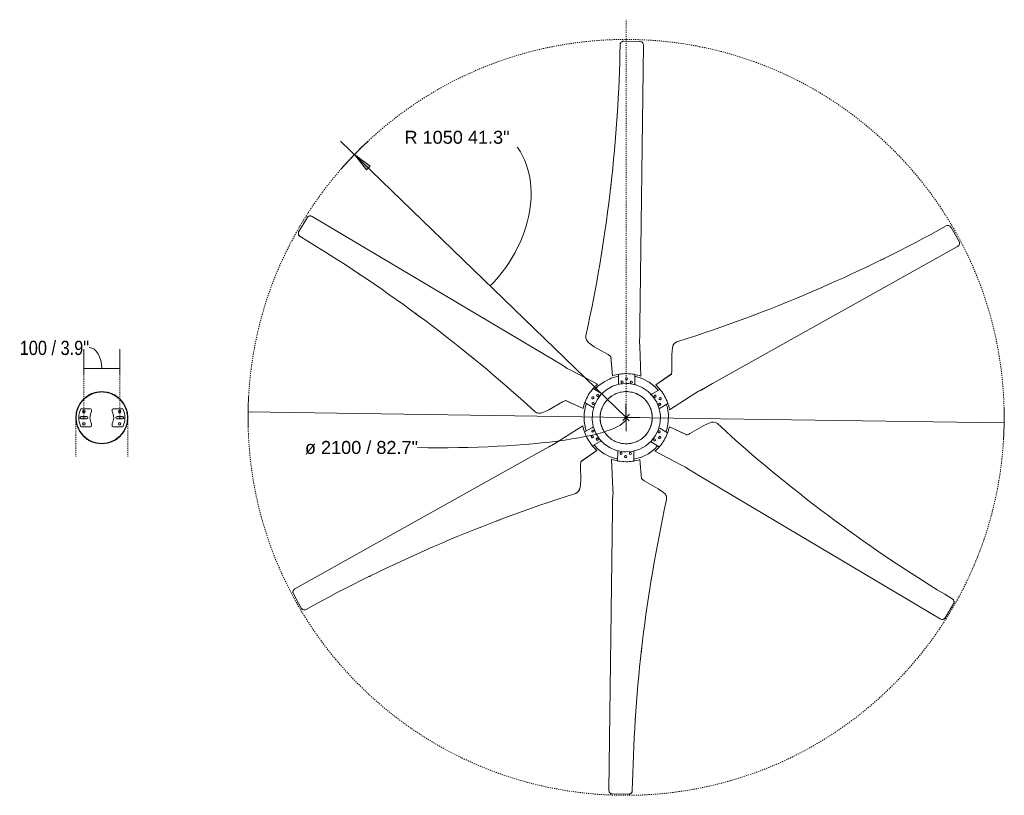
# Model space of a CAD drawing. Header units: millimetres. Extents: x 5548 to 13270, y -3235 to 7700.
# Tile 3 of 3: x 10535 to 13270, y 5545 to 7700. Entities that reach past the tile are written whole.
import ezdxf

# ---------------------------------------------------------------- set-up
doc = ezdxf.new("R2010")
doc.units = ezdxf.units.MM
doc.linetypes.add('Dash', pattern=[6, 3, -3])
doc.layers.add('A-ANNO-DIMS', color=7, linetype='Dash', lineweight=15, true_color=0xd2d2d2)
for name, color, linetype, lineweight in [('A-ANNO-DIMS-18', 7, 'Continuous', 9), ('A-DETL-GENF', 7, 'Continuous', 15), ('E-LITE-EQPM', 7, 'Continuous', 20)]:
    doc.layers.add(name, color=color, linetype=linetype, lineweight=lineweight)
doc.styles.add('Arial', font='arial.ttf', dxfattribs={"height": 36})
doc.styles.add('Arial Narrow', font='ARIALN.TTF', dxfattribs={"height": 39.6})
doc.dimstyles.new('Diameter_-_3mm_Arial', dxfattribs={"dimscale": 304.8, "dimtxt": 36.729338, "dimasz": 0, "dimexe": 0.141732, "dimexo": 0, "dimgap": 0.088583, "dimtad": 3, "dimjust": 3, "dimtih": 1, "dimtoh": 1, "dimdec": 0, "dimzin": 0, "dimdsep": 46, "dimtxsty": 'Arial', "dimblk1": 'NONE', "dimblk2": 'NONE', "dimsah": 1, "dimcen": 0.09, "dimadec": 0, "dimazin": 0, "dimtfac": 1, "dimtdec": 4, "dimtix": 1, "dimtmove": 0, "dimatfit": 2, "dimfxl": 1, "dimtvp": 1, "dimtolj": 1, "dimtzin": 0, "dimarcsym": 2})
doc.dimstyles.new('FARO_-_2_2mm_Arial_Narrow_mm_Inch_Left', dxfattribs={"dimscale": 304.8, "dimtxt": 40.527867, "dimasz": 0, "dimexe": 0.177165, "dimexo": 0.0625, "dimgap": 0.029528, "dimtad": 1, "dimdec": 0, "dimzin": 0, "dimdsep": 46, "dimtxsty": 'Arial Narrow', "dimblk1": 'NONE', "dimblk2": 'NONE', "dimsah": 1, "dimcen": 0.09, "dimadec": 0, "dimazin": 0, "dimtfac": 1, "dimtdec": 4, "dimtix": 1, "dimtmove": 1, "dimatfit": 3, "dimfxl": 0.059055, "dimfxlon": 1, "dimtvp": 1, "dimtolj": 1, "dimtzin": 0, "dimarcsym": 2})
doc.dimstyles.new('Radial_-_3mm_Arial', dxfattribs={"dimscale": 304.8, "dimtxt": 36.729338, "dimasz": 0.177165, "dimexe": 0.177165, "dimexo": 0, "dimgap": 0.103346, "dimtad": 3, "dimjust": 3, "dimtih": 1, "dimtoh": 1, "dimdec": 0, "dimzin": 0, "dimdsep": 46, "dimtxsty": 'Arial', "dimsah": 1, "dimcen": 0.09, "dimdle": 0.177165, "dimadec": 0, "dimazin": 0, "dimtfac": 1, "dimtdec": 4, "dimtix": 1, "dimtmove": 0, "dimatfit": 2, "dimfxl": 1, "dimtvp": 1, "dimtfill": 1, "dimtolj": 1, "dimtzin": 0, "dimarcsym": 2})

# ---------------------------------------------------------------- blocks, each defined once
blk = doc.blocks.new('33512 - 33512 CIES White ceiling fan with DC motor-511295-Planta_PDF Fixing Holes')
at = {"layer": 'E-LITE-EQPM'}
for p, q in [((-50.6, 50.5), (-38.5, 60.1)), ((-31, 63.9), (-24.5, 66.9)), ((-13.4, 69.7), (-9.2, 70.6)), ((0, 71.5), (15.4, 69.7)), ((23.1, 67.2), (30.2, 64.6)), ((39.9, 58.8), (43.6, 56.3)), ((-67, 24.1), (-63.7, 31.3)), ((-60.3, 38.2), (-50.8, 50.3)), ((48, 52.6), (48.5, 52.2)), ((53.5, 46.8), (55.2, 44.9)), ((58.4, 41), (59.8, 38.5)), ((63.5, 32), (66, 27.5)), ((66, 27.4), (67.5, 22.4)), ((-71.2, 2.5), (-71.2, 3.1)), ((-70.6, 8.8), (-69.7, 13.3)), ((69.5, 15.2), (70.3, 12.5)), ((70.7, 7.6), (70.9, 4.8)), ((-70.7, -7.6), (-70.9, -4.8)), ((-69.5, -15.2), (-70.3, -12.5)), ((-66, -27.4), (-67.5, -22.4)), ((67, -24.1), (63.7, -31.3)), ((70.6, -8.8), (69.7, -13.3)), ((71.2, -2.5), (71.2, -3.1)), ((-63.5, -32), (-66, -27.5)), ((-58.4, -41), (-59.8, -38.5)), ((-53.5, -46.8), (-55.2, -44.9)), ((-48, -52.6), (-48.3, -52.3)), ((50.6, -50.5), (38.5, -60.1)), ((60.3, -38.2), (50.8, -50.3)), ((-39.9, -58.7), (-43.6, -56.3)), ((-23.1, -67.2), (-30.2, -64.6)), ((0, -71.5), (-15.4, -69.7)), ((13.4, -69.7), (9.2, -70.6)), ((31, -63.9), (24.5, -66.9))]:
    blk.add_line(p, q, dxfattribs=at)
for radius, start, end in [(71.5, 121.4903, 148.5097), (72.5, 117.5089, 121.4903), (71.5, 107.4911, 117.5089), (72.5, 103.5097, 107.4911), (71.5, 90, 103.5097), (71.5, 76.4903, 90), (72.5, 72.5089, 76.4903), (71.5, 62.4911, 72.5089), (72.5, 58.5097, 62.4911), (71.5, 31.4903, 58.5097), (71.5, 152.4911, 162.5089), (72.5, 148.5097, 152.4911), (72.5, 27.5089, 31.4903), (71.5, 17.4911, 27.5089), (71.5, 166.4903, 193.5097), (72.5, 162.5089, 166.4903), (72.5, 13.5097, 17.4911), (71.5, 346.4903, 13.5097), (72.5, 193.5097, 197.4911), (71.5, 197.4911, 207.5089), (71.5, 332.4911, 342.5089), (72.5, 342.5089, 346.4903), (72.5, 207.5089, 211.4903), (71.5, 211.4903, 238.5097), (71.5, 301.4903, 328.5097), (72.5, 328.5097, 332.4911), (72.5, 238.5097, 242.4911), (71.5, 242.4911, 252.5089), (72.5, 252.5089, 256.4903), (71.5, 256.4903, 270), (71.5, 270, 283.5097), (72.5, 283.5097, 287.4911), (71.5, 287.4911, 297.5089), (72.5, 297.5089, 301.4903)]:
    blk.add_arc((0, 0), radius, start, end, dxfattribs=at)
blk = doc.blocks.new('33512 - 33512 CIES White ceiling fan with DC motor-511295-Planta_PDF')
at = {"layer": 'E-LITE-EQPM'}
for p, q in [((-38.1, 255.1), (-38.1, 255.3)), ((-37.7, 225.1), (-37.7, 226.6)), ((-37.5, 220.8), (-37.7, 225.1)), ((-37.2, 216.3), (-37.4, 220.7)), ((42.6, 169.6), (38, 116.5)), ((168.7, 140.3), (176.1, 145.2)), ((176.1, 145.2), (177.4, 146)), ((-125.6, 121.7), (-81.9, 91.1)), ((-23.7, 94.7), (-24, 119.8)), ((-19.4, 120.8), (-23.4, 120.1)), ((21.3, 120.5), (16.3, 121.3)), ((21, 120.4), (21.3, 95.3)), ((153.4, 131.8), (153.5, 131.8)), ((-213.8, 79.9), (-215.1, 80.6)), ((-205.9, 75.9), (-213.8, 79.9)), ((-93.7, 78.7), (-96.8, 74.8)), ((-93.8, 78.3), (-71.9, 66.1)), ((70.2, 67.9), (91.7, 80.7)), ((94.9, 77.2), (92.3, 80.3)), ((-93.9, 26.8), (-115.8, 39.1)), ((-114.3, 43.6), (-115.7, 39.8)), ((114.7, 42), (93.2, 29.2)), ((115, 41.8), (113.2, 46.5)), ((168.2, 47.9), (119.9, 25.3)), ((-168.2, -47.9), (-119.9, -25.3)), ((93.9, -26.8), (115.8, -39.1)), ((-115, -41.8), (-113.2, -46.5)), ((-114.7, -42), (-93.2, -29.2)), ((114.3, -43.6), (115.7, -39.8)), ((-94.9, -77.2), (-92.3, -80.3)), ((-70.2, -67.9), (-91.7, -80.7)), ((93.8, -78.3), (71.9, -66.1)), ((93.7, -78.7), (96.8, -74.8)), ((205.9, -75.9), (213.8, -79.9)), ((213.8, -79.9), (215.1, -80.6)), ((-21, -120.4), (-21.3, -95.3)), ((23.7, -94.7), (24, -119.8)), ((125.6, -121.7), (81.9, -91.1)), ((-153.4, -131.8), (-153.5, -131.8)), ((-42.6, -169.6), (-38, -116.5)), ((-21.3, -120.5), (-16.3, -121.3)), ((19.4, -120.8), (23.4, -120.1)), ((28.1, -113.8), (24, -115)), ((-176.1, -145.2), (-177.4, -146)), ((-168.7, -140.3), (-176.1, -145.2)), ((37.2, -216.3), (37.7, -225.1)), ((37.7, -225.1), (37.7, -226.6))]:
    blk.add_line(p, q, dxfattribs=at)
at = {"layer": 'E-LITE-EQPM', "flags": 128}
for points in [[(-89.2, 75.8), (-80.6, 85.5), (-63.7, 98.7), (-44.6, 108.7), (-24, 115), (-24, 115)], [(-48.3, 106.8), (-44.6, 108.7), (-40.9, 109.8)], [(-28.1, 113.8), (-24, 115), (-24, 115)], [(21, 115.6), (21.4, 115.5), (25.2, 114.5)], [(21, 115.6), (21.4, 115.5), (42.2, 109.7), (61.5, 100.1), (78.7, 87.3), (87.2, 78)], [(39.5, 110.4), (42.2, 109.7), (46.6, 107.5)], [(0, -95), (-19.3, -93), (-37.7, -87.2), (-54.6, -77.8), (-69.2, -65.1), (-81, -49.7), (-89.4, -32.3), (-94, -13.5), (-94.8, 5.8), (-91.7, 24.9), (-84.7, 43), (-74.2, 59.3), (-60.7, 73.1), (-44.6, 83.9), (-26.7, 91.2), (-7.7, 94.7), (0, 95)], [(-81.7, 84.3), (-80.6, 85.5), (-76.1, 89)], [(-66, 96.9), (-63.7, 98.7), (-59.4, 101)], [(0, 95), (19.3, 93), (37.7, 87.2), (54.6, 77.8), (69.2, 65.1), (81, 49.7), (89.4, 32.3), (94, 13.5), (94.8, -5.8), (91.7, -24.9), (84.7, -43), (74.2, -59.3), (60.7, -73.1), (44.6, -83.9), (26.7, -91.2), (7.7, -94.7), (0, -95)], [(57.9, 101.9), (61.5, 100.1), (64.6, 97.8)], [(74.7, 90.3), (78.7, 87.3), (80.6, 85.2)], [(-110.3, -39.4), (-112.7, -33.2), (-116.9, -12.1), (-117.1, 9.4), (-113.4, 30.7), (-111.2, 36.6)], [(-114.3, 25.7), (-113.4, 30.7), (-112.5, 33.2)], [(110.3, 39.4), (112.7, 33.2), (116.9, 12.1), (117.1, -9.4), (113.4, -30.7), (111.2, -36.6)], [(112.1, 34.6), (112.7, 33.2), (113.9, 27.3)], [(-117.1, 5.4), (-117.1, 9.4), (-116.5, 13.3)], [(116.4, 14.6), (116.9, 12.1), (116.9, 8.8)], [(-116.4, -14.6), (-116.9, -12.1), (-116.9, -8.8)], [(-112.1, -34.6), (-112.7, -33.2), (-113.9, -27.3)], [(114.3, -25.7), (113.4, -30.7), (112.5, -33.2)], [(117.1, -5.4), (117.1, -9.4), (116.5, -13.3)], [(-21, -115.6), (-21.4, -115.5), (-42.2, -109.7), (-61.5, -100.1), (-78.7, -87.3), (-87.2, -78)], [(89.2, -75.8), (80.6, -85.5), (63.7, -98.7), (44.6, -108.7), (24, -115)], [(-74.7, -90.3), (-78.7, -87.3), (-80.6, -85.2)], [(-57.9, -101.9), (-61.5, -100.1), (-64.6, -97.8)], [(-39.5, -110.4), (-42.2, -109.7), (-46.6, -107.5)], [(48.3, -106.8), (44.6, -108.7), (40.9, -109.8)], [(66, -96.9), (63.7, -98.7), (59.4, -101)], [(81.7, -84.3), (80.6, -85.5), (76.1, -89)], [(-21, -115.6), (-21.4, -115.5), (-25.2, -114.5)]]:
    blk.add_lwpolyline(points, dxfattribs=at)
at = {"layer": 'E-LITE-EQPM'}
for centre, radius, start, end in [((-1.4, 108), 3, 90.7307, 270.7307), ((-1.4, 108), 3, 270.7307, 90.7307), ((-18.7, 94.8), 5, 180.7307, 210.7307), ((-14.2, 98.9), 3, 90.7307, 270.7307), ((-14.2, 98.9), 3, 270.7307, 90.7307), ((11.7, 99.3), 3, 90.7307, 270.7307), ((11.7, 99.3), 3, 270.7307, 90.7307), ((16.3, 95.2), 5, 327.8297, 0.7307), ((-94.2, 52.8), 3, 330.7307, 150.7307), ((-80.1, 59.8), 3, 150.7307, 330.7307), ((-80.1, 59.8), 3, 330.7307, 150.7307), ((-74.3, 61.7), 5, 30.7307, 60.7307), ((0, 0), 72.5, 121.4903, 148.5097), ((0, 0), 72.5, 107.4911, 117.5089), ((0, 0), 72.5, 90, 103.5097), ((0, 0), 72.5, 76.4903, 90), ((0, 0), 72.5, 62.4911, 72.5089), ((0, 0), 72.5, 31.4903, 58.5097), ((72.7, 63.6), 5, 120.7307, 150.7307), ((78.6, 61.8), 3, 30.7307, 210.7307), ((78.6, 61.8), 3, 210.7307, 30.7307), ((92.9, 55.2), 3, 30.7307, 210.7307), ((92.9, 55.2), 3, 210.7307, 30.7307), ((-94.2, 52.8), 3, 150.7307, 330.7307), ((-92.8, 37.1), 3, 150.7307, 330.7307), ((-92.8, 37.1), 3, 330.7307, 150.7307), ((0, 0), 72.5, 152.4911, 162.5089), ((0, 0), 72.5, 17.4911, 27.5089), ((91.8, 39.5), 3, 30.7307, 210.7307), ((91.8, 39.5), 3, 210.7307, 30.7307), ((90.6, 33.5), 5, 270.7307, 300.7307), ((-91.4, 31.2), 5, 240.7307, 270.7307), ((0, 0), 72.5, 166.4903, 193.5097), ((0, 0), 72.5, 346.4903, 13.5097), ((0, 0), 72.5, 197.4911, 207.5089), ((0, 0), 72.5, 332.4911, 342.5089), ((91.4, -31.2), 5, 60.7307, 90.7307), ((-92.9, -55.2), 3, 30.7307, 210.7307), ((-92.9, -55.2), 3, 210.7307, 30.7307), ((-91.8, -39.5), 3, 30.7307, 210.7307), ((-91.8, -39.5), 3, 210.7307, 30.7307), ((-90.6, -33.5), 5, 90.7307, 120.7307), ((0, 0), 72.5, 211.4903, 238.5097), ((0, 0), 72.5, 301.4903, 328.5097), ((92.8, -37.1), 3, 150.7307, 330.7307), ((92.8, -37.1), 3, 330.7307, 150.7307), ((94.2, -52.8), 3, 150.7307, 330.7307), ((94.2, -52.8), 3, 330.7307, 150.7307), ((-78.6, -61.8), 3, 30.7307, 210.7307), ((-78.6, -61.8), 3, 210.7307, 30.7307), ((-72.7, -63.6), 5, 300.7307, 330.7307), ((0, 0), 72.5, 242.4911, 252.5089), ((0, 0), 72.5, 256.4903, 270), ((0, 0), 72.5, 270, 283.5097), ((0, 0), 72.5, 287.4911, 297.5089), ((74.3, -61.7), 5, 210.7307, 240.7307), ((80.1, -59.8), 3, 150.7307, 330.7307), ((80.1, -59.8), 3, 330.7307, 150.7307), ((-16.3, -95.2), 5, 150.7307, 180.7307), ((-11.7, -99.3), 3, 90.7307, 270.7307), ((-11.7, -99.3), 3, 270.7307, 90.7307), ((1.4, -108), 3, 90.7307, 270.7307), ((1.4, -108), 3, 270.7307, 90.7307), ((14.2, -98.9), 3, 90.7307, 270.7307), ((14.2, -98.9), 3, 270.7307, 90.7307), ((18.7, -94.8), 5, 0.7307, 30.7307)]:
    blk.add_arc(centre, radius, start, end, dxfattribs=at)
for centre, major_axis, start_param, end_param in [((-35, 198.9), (2.34, 0.03), 3.138485, 3.141593), ((154.7, 129.8), (-1.2, 2.01), 6.280077, 6.283185), ((-189.8, 69.1), (1.15, 2.04), 3.138485, 3.141593), ((189.8, -69.1), (1.15, 2.04), 6.280077, 6.283185), ((-154.7, -129.8), (-1.2, 2.01), 3.138485, 3.141593), ((35, -198.9), (2.34, 0.03), 6.280077, 6.283185)]:
    blk.add_ellipse(centre, major_axis=major_axis, ratio=0.075818, start_param=start_param, end_param=end_param, dxfattribs=at)
for points, knots in [([(-48, 1035), (-48.1, 1036.2), (-47.8, 1037.8), (-47.1, 1039.4), (-46.9, 1039.8)], [-1, -1, -1, -1, -0.7857143, -0.6873675, -0.6873675, -0.6873675, -0.6873675]), ([(-46.4, 1040.7), (-46.3, 1040.9), (-46, 1041.3), (-45.6, 1041.7), (-45.5, 1041.9)], [-0.62832846, -0.62832846, -0.62832846, -0.62832846, -0.57142857, -0.53017325, -0.53017325, -0.53017325, -0.53017325]), ([(-42.8, 1044.1), (-42.6, 1044.1), (-41.8, 1044.6), (-41, 1044.9), (-40.3, 1045.1)], [-0.3118553, -0.3118553, -0.3118553, -0.3118553, -0.2857143, -0.1428571, -0.1428571, -0.1428571, -0.1428571]), ([(6.9, 1045.9), (7.6, 1045.9), (9.1, 1045.8), (10.6, 1045.3), (11.4, 1044.9), (11.6, 1044.8)], [-1, -1, -1, -1, -0.8571429, -0.7142857, -0.6853583, -0.6853583, -0.6853583, -0.6853583]), ([(12.4, 1044.4), (12.6, 1044.2), (13, 1043.9), (13.4, 1043.6), (13.6, 1043.4)], [-0.62595385, -0.62595385, -0.62595385, -0.62595385, -0.57142857, -0.5270418, -0.5270418, -0.5270418, -0.5270418]), ([(14.3, 1042.8), (14.4, 1042.6), (14.7, 1042.2), (15.1, 1041.8), (15.2, 1041.6)], [-0.46594413, -0.46594413, -0.46594413, -0.46594413, -0.42857143, -0.36806336, -0.36806336, -0.36806336, -0.36806336]), ([(15.7, 1040.8), (15.8, 1040.7), (16.2, 1039.9), (16.5, 1039.1), (16.7, 1038.3)], [-0.3090104, -0.3090104, -0.3090104, -0.3090104, -0.2857143, -0.1428571, -0.1428571, -0.1428571, -0.1428571]), ([(872.3, 559.1), (873.3, 559.7), (874.9, 560.3), (876.6, 560.5), (877.1, 560.5)], [-1, -1, -1, -1, -0.7857143, -0.6873675, -0.6873675, -0.6873675, -0.6873675]), ([(878, 560.5), (878.3, 560.5), (878.8, 560.5), (879.4, 560.4), (879.6, 560.3)], [-0.62832845, -0.62832845, -0.62832845, -0.62832845, -0.57142857, -0.53017326, -0.53017326, -0.53017326, -0.53017326]), ([(882.8, 559.1), (882.9, 559), (883.7, 558.5), (884.4, 557.9), (884.9, 557.4)], [-0.3118553, -0.3118553, -0.3118553, -0.3118553, -0.2857143, -0.1428571, -0.1428571, -0.1428571, -0.1428571]), ([(-902.4, 528.9), (-902, 529.5), (-901.1, 530.8), (-899.9, 531.8), (-899.2, 532.3), (-899, 532.4)], [-1, -1, -1, -1, -0.8571429, -0.7142857, -0.6851557, -0.6851557, -0.6851557, -0.6851557]), ([(-898.3, 532.9), (-898, 533), (-897.5, 533.2), (-897.1, 533.4), (-896.8, 533.5)], [-0.62616225, -0.62616225, -0.62616225, -0.62616225, -0.57142857, -0.52687215, -0.52687215, -0.52687215, -0.52687215]), ([(-895.9, 533.7), (-895.7, 533.8), (-895.2, 533.9), (-894.7, 534), (-894.4, 534)], [-0.46599879, -0.46599879, -0.46599879, -0.46599879, -0.42857143, -0.36797486, -0.36797486, -0.36797486, -0.36797486]), ([(-893.5, 534), (-893.4, 534), (-892.5, 534), (-891.6, 533.8), (-890.9, 533.6)], [-0.3089767, -0.3089767, -0.3089767, -0.3089767, -0.2857143, -0.1428571, -0.1428571, -0.1428571, -0.1428571]), ([(909.2, 506.8), (909.1, 506.7), (908.7, 505.9), (908.1, 505.2), (907.6, 504.7)], [-0.3090104, -0.3090104, -0.3090104, -0.3090104, -0.2857143, -0.1428571, -0.1428571, -0.1428571, -0.1428571]), ([(909.2, 517), (909.6, 516.4), (910.2, 515), (910.5, 513.4), (910.6, 512.5), (910.6, 512.4)], [-1, -1, -1, -1, -0.8571429, -0.7142857, -0.6853583, -0.6853583, -0.6853583, -0.6853583]), ([(910.2, 509), (910.1, 508.8), (910, 508.4), (909.8, 507.9), (909.6, 507.6)], [-0.46594413, -0.46594413, -0.46594413, -0.46594413, -0.42857143, -0.36806336, -0.36806336, -0.36806336, -0.36806336]), ([(910.6, 511.5), (910.6, 511.2), (910.6, 510.7), (910.5, 510.2), (910.4, 509.9)], [-0.62595385, -0.62595385, -0.62595385, -0.62595385, -0.57142857, -0.5270418, -0.5270418, -0.5270418, -0.5270418]), ([(-925.6, 485), (-925.6, 485.1), (-925.5, 486), (-925.4, 486.9), (-925.2, 487.7)], [-0.3121552, -0.3121552, -0.3121552, -0.3121552, -0.2857143, -0.1428571, -0.1428571, -0.1428571, -0.1428571]), ([(-924.4, 480.1), (-924.6, 480.4), (-924.8, 480.9), (-925, 481.4), (-925.1, 481.6)], [-0.62882547, -0.62882547, -0.62882547, -0.62882547, -0.57142857, -0.52981289, -0.52981289, -0.52981289, -0.52981289]), ([(-920.4, 475.9), (-921.4, 476.5), (-922.7, 477.5), (-923.7, 478.9), (-924, 479.3)], [-1, -1, -1, -1, -0.7857143, -0.6871277, -0.6871277, -0.6871277, -0.6871277]), ([(-130.8, 202.1), (-131, 202.4), (-131.8, 203.7), (-134.6, 207.3), (-138.1, 209.8), (-140.8, 210.9)], [-0.6, -0.6, -0.6, -0.6, -0.55, -0.4, 0, 0, 0, 0]), ([(-130.8, 202), (-130.4, 201.4), (-129.8, 200), (-128.7, 197.3), (-128.3, 195.2), (-128.2, 193.8)], [-0.4, -0.4, -0.4, -0.4, -0.3, -0.2, 0, 0, 0, 0]), ([(920.4, -475.9), (921.4, -476.5), (922.7, -477.5), (923.7, -478.9), (924, -479.3)], [-1, -1, -1, -1, -0.7857143, -0.6874112, -0.6874112, -0.6874112, -0.6874112]), ([(924.5, -480.1), (924.6, -480.4), (924.8, -480.9), (925, -481.4), (925.1, -481.6)], [-0.6283922, -0.6283922, -0.6283922, -0.6283922, -0.57142857, -0.53012704, -0.53012704, -0.53012704, -0.53012704]), ([(925.6, -485), (925.6, -485.1), (925.5, -486), (925.4, -486.9), (925.2, -487.7)], [-0.3120361, -0.3120361, -0.3120361, -0.3120361, -0.2857143, -0.1428571, -0.1428571, -0.1428571, -0.1428571]), ([(-910.6, -511.5), (-910.6, -511.2), (-910.6, -510.7), (-910.5, -510.2), (-910.4, -509.9)], [-0.6264765, -0.6264765, -0.6264765, -0.6264765, -0.57142857, -0.52661633, -0.52661633, -0.52661633, -0.52661633]), ([(-909.2, -517), (-909.6, -516.4), (-910.2, -515), (-910.5, -513.4), (-910.6, -512.5), (-910.6, -512.4)], [-1, -1, -1, -1, -0.8571429, -0.7142857, -0.6850347, -0.6850347, -0.6850347, -0.6850347]), ([(-910.2, -509), (-910.1, -508.8), (-910, -508.4), (-909.8, -507.9), (-909.6, -507.6)], [-0.46629317, -0.46629317, -0.46629317, -0.46629317, -0.42857143, -0.36749825, -0.36749825, -0.36749825, -0.36749825]), ([(-909.2, -506.8), (-909.1, -506.7), (-908.7, -505.9), (-908.1, -505.2), (-907.6, -504.7)], [-0.309246, -0.309246, -0.309246, -0.309246, -0.2857143, -0.1428571, -0.1428571, -0.1428571, -0.1428571]), ([(893.5, -534), (893.4, -534), (892.5, -534), (891.6, -533.8), (890.9, -533.6)], [-0.309246, -0.309246, -0.309246, -0.309246, -0.2857143, -0.1428571, -0.1428571, -0.1428571, -0.1428571]), ([(895.9, -533.7), (895.7, -533.8), (895.2, -533.9), (894.7, -534), (894.4, -534)], [-0.46629317, -0.46629317, -0.46629317, -0.46629317, -0.42857143, -0.36749825, -0.36749825, -0.36749825, -0.36749825]), ([(898.3, -532.9), (898, -533), (897.5, -533.2), (897.1, -533.4), (896.8, -533.5)], [-0.6264765, -0.6264765, -0.6264765, -0.6264765, -0.57142857, -0.52661634, -0.52661634, -0.52661634, -0.52661634]), ([(902.4, -528.9), (902, -529.5), (901.1, -530.8), (899.9, -531.8), (899.2, -532.3), (899, -532.4)], [-1, -1, -1, -1, -0.8571429, -0.7142857, -0.6850347, -0.6850347, -0.6850347, -0.6850347]), ([(-882.8, -559.1), (-882.9, -559), (-883.7, -558.5), (-884.4, -557.9), (-884.9, -557.4)], [-0.3120361, -0.3120361, -0.3120361, -0.3120361, -0.2857143, -0.1428571, -0.1428571, -0.1428571, -0.1428571]), ([(-878, -560.5), (-878.3, -560.5), (-878.8, -560.5), (-879.4, -560.4), (-879.6, -560.3)], [-0.6283922, -0.6283922, -0.6283922, -0.6283922, -0.57142857, -0.53012703, -0.53012703, -0.53012703, -0.53012703]), ([(-872.3, -559.1), (-873.3, -559.7), (-874.9, -560.3), (-876.6, -560.5), (-877.1, -560.5)], [-1, -1, -1, -1, -0.7857143, -0.6874112, -0.6874112, -0.6874112, -0.6874112]), ([(-15.7, -1040.8), (-15.8, -1040.7), (-16.2, -1039.9), (-16.5, -1039.1), (-16.7, -1038.3)], [-0.3089766, -0.3089766, -0.3089766, -0.3089766, -0.2857143, -0.1428571, -0.1428571, -0.1428571, -0.1428571]), ([(48, -1035), (48.1, -1036.2), (47.8, -1037.8), (47.1, -1039.4), (46.9, -1039.8)], [-1, -1, -1, -1, -0.7857143, -0.6871276, -0.6871276, -0.6871276, -0.6871276]), ([(-14.3, -1042.8), (-14.4, -1042.6), (-14.7, -1042.2), (-15.1, -1041.8), (-15.2, -1041.6)], [-0.46599864, -0.46599864, -0.46599864, -0.46599864, -0.42857143, -0.3679751, -0.3679751, -0.3679751, -0.3679751]), ([(-12.4, -1044.4), (-12.6, -1044.2), (-13, -1043.9), (-13.4, -1043.6), (-13.6, -1043.4)], [-0.62616209, -0.62616209, -0.62616209, -0.62616209, -0.57142857, -0.52687228, -0.52687228, -0.52687228, -0.52687228]), ([(-6.9, -1045.9), (-7.6, -1045.9), (-9.1, -1045.8), (-10.6, -1045.3), (-11.4, -1044.9), (-11.6, -1044.8)], [-1, -1, -1, -1, -0.8571429, -0.7142857, -0.6851557, -0.6851557, -0.6851557, -0.6851557]), ([(42.8, -1044.1), (42.6, -1044.1), (41.8, -1044.6), (41, -1044.9), (40.3, -1045.1)], [-0.3121553, -0.3121553, -0.3121553, -0.3121553, -0.2857143, -0.1428571, -0.1428571, -0.1428571, -0.1428571]), ([(46.4, -1040.7), (46.3, -1040.9), (46, -1041.3), (45.6, -1041.7), (45.5, -1041.9)], [-0.62882568, -0.62882568, -0.62882568, -0.62882568, -0.57142857, -0.52981274, -0.52981274, -0.52981274, -0.52981274])]:
    blk.add_open_spline(points, degree=3, knots=knots, dxfattribs=at)
for points in [[(-44.8, 1042.6), (-44.4, 1043), (-44, 1043.3), (-43.6, 1043.6)], [(24.7, 845.7), (25, 840.7), (25.3, 835.7), (25.7, 830.7)], [(41.5, 653.9), (42.2, 647.5), (43, 641.1), (43.7, 634.7)], [(880.5, 560.1), (881, 559.9), (881.5, 559.8), (882, 559.5)], [(-925.3, 482.5), (-925.4, 483), (-925.5, 483.5), (-925.6, 484.1)], [(-720.1, 444.2), (-715.6, 442), (-711.1, 439.8), (-706.6, 437.6)], [(68, 459.2), (68.8, 454.1), (69.7, 449), (70.5, 444)], [(744.8, 401.5), (740.6, 398.7), (736.4, 395.9), (732.2, 393.1)], [(-545.6, 362.9), (-539.6, 360.3), (-533.7, 357.8), (-527.8, 355.2)], [(-363.7, 288.5), (-358.8, 286.7), (-354, 284.8), (-349.2, 283)], [(587.1, 291), (581.9, 287.2), (576.7, 283.4), (571.5, 279.5)], [(-36.6, 210.8), (-36.8, 212.6), (-37, 214.4), (-37.2, 216.3)], [(109.7, 214.5), (109.6, 214.4), (109.6, 214.3), (109.5, 214.3)], [(111.5, 218.6), (111.4, 218.5), (111.4, 218.4), (111.4, 218.3)], [(49.9, 175.2), (47.2, 173.4), (44.7, 171.5), (42.3, 169.3)], [(431.7, 170.7), (427.7, 167.4), (423.7, 164.2), (419.7, 160.9)], [(164.2, 137.1), (165.7, 138.2), (167.2, 139.3), (168.7, 140.3)], [(-126.7, 130.8), (-126.6, 127.6), (-126.2, 124.4), (-125.5, 121.3)], [(-200.8, 73.7), (-202.5, 74.4), (-204.2, 75.2), (-205.9, 75.9)], [(176.7, 44.3), (173.8, 45.8), (170.8, 47.1), (167.8, 48.1)], [(240.6, 12.3), (240.5, 12.3), (240.4, 12.3), (240.3, 12.3)], [(245, 12.8), (245, 12.7), (244.9, 12.7), (244.8, 12.7)], [(-245, -12.8), (-245, -12.7), (-244.9, -12.7), (-244.8, -12.7)], [(-240.6, -12.3), (-240.5, -12.3), (-240.4, -12.3), (-240.3, -12.3)], [(-176.7, -44.3), (-173.8, -45.8), (-170.8, -47.1), (-167.8, -48.1)], [(200.8, -73.7), (202.5, -74.4), (204.2, -75.2), (205.9, -75.9)], [(126.7, -130.8), (126.6, -127.6), (126.2, -124.4), (125.5, -121.3)], [(-431.7, -170.7), (-427.7, -167.4), (-423.7, -164.2), (-419.7, -160.9)], [(-164.2, -137.1), (-165.7, -138.2), (-167.2, -139.3), (-168.7, -140.3)], [(-49.9, -175.2), (-47.2, -173.4), (-44.7, -171.5), (-42.3, -169.3)], [(-111.5, -218.6), (-111.4, -218.5), (-111.4, -218.4), (-111.4, -218.3)], [(-109.7, -214.5), (-109.6, -214.4), (-109.6, -214.3), (-109.5, -214.3)], [(36.6, -210.8), (36.8, -212.6), (37, -214.4), (37.2, -216.3)], [(130.9, -202.2), (130.9, -202.2), (130.8, -202.1), (130.8, -202)], [(-587.1, -291), (-581.9, -287.2), (-576.7, -283.4), (-571.5, -279.5)], [(363.7, -288.5), (358.9, -286.7), (354, -284.8), (349.2, -283)], [(545.6, -362.9), (539.7, -360.3), (533.7, -357.7), (527.8, -355.2)], [(-744.8, -401.5), (-740.6, -398.7), (-736.4, -395.9), (-732.2, -393.1)], [(-68, -459.2), (-68.8, -454.1), (-69.7, -449), (-70.5, -444)], [(720.1, -444.3), (715.6, -442), (711.1, -439.8), (706.5, -437.6)], [(925.3, -482.5), (925.4, -483), (925.5, -483.5), (925.6, -484.1)], [(-880.5, -560.1), (-881, -559.9), (-881.5, -559.8), (-882, -559.5)], [(-41.5, -653.9), (-42.2, -647.5), (-43, -641.1), (-43.7, -634.7)], [(-24.7, -845.7), (-25, -840.7), (-25.3, -835.7), (-25.7, -830.7)], [(44.8, -1042.6), (44.4, -1043), (44, -1043.3), (43.6, -1043.6)]]:
    blk.add_open_spline(points, degree=3, dxfattribs=at)
blk = doc.blocks.new('DIMBLOCK10-Planta_PDF Fixing Holes')
at = {"layer": 'A-ANNO-DIMS-18', "color": 251, "true_color": 0x5b5b5b, "transparency": 16777216}
for p, q in [((10713.3, 6712.9), (10713.3, 6784.9)), ((10813.3, 6712.9), (10813.3, 6784.9)), ((10713.3, 6730.9), (10813.3, 6730.9)), ((10713.3, 6730.9), (10713.3, 6712.9)), ((10813.3, 6730.9), (10813.3, 6712.9))]:
    blk.add_line(p, q, dxfattribs=at)
blk.add_ellipse((10728.5, 6730.9), major_axis=(0, 58), ratio=0.601192, start_param=4.712389, end_param=6.283185, dxfattribs=at)
at = {"layer": 'A-ANNO-DIMS-18', "color": 0, "transparency": 16777216, "insert": (10535.5, 6807.9), "char_height": 39.6, "width": 231.588, "attachment_point": 1, "line_spacing_factor": 0.974696, "style": 'Arial Narrow'}
blk.add_mtext('100 / 3.9"', dxfattribs=at)
blk = doc.blocks.new('_None')
blk = doc.blocks.new('DIMBLOCK11-Planta_PDF')
at = {"layer": 'A-ANNO-DIMS-18', "color": 8, "true_color": 0x787878, "transparency": 16777216}
for p, q in [((12219.7, 6595), (11169.8, 6610.3)), ((12210.6, 6586.1), (12228.8, 6603.8)), ((12210.8, 6604.1), (12228.6, 6585.8)), ((12219.7, 6595), (13269.6, 6579.6))]:
    blk.add_line(p, q, dxfattribs=at)
for start, end in [(176.804, 181.5186), (356.804, 1.5186)]:
    blk.add_arc((12219.7, 6595), 1050, start, end, dxfattribs=at)
blk.add_ellipse((11642, 6603.4), major_axis=(-577.7, 8.5), ratio=0.159888, start_param=1.570796, end_param=3.141593, dxfattribs=at)
at = {"layer": 'A-ANNO-DIMS-18', "color": 0, "transparency": 16777216, "insert": (11327.6, 6529.5), "char_height": 36, "width": 375.656, "attachment_point": 1, "line_spacing_factor": 0.941778, "style": 'Arial'}
blk.add_mtext('ø 2100 / 82.7"', dxfattribs=at)
blk = doc.blocks.new('DIMBLOCK12-Planta_PDF')
at = {"layer": 'A-ANNO-DIMS-18', "transparency": 16777216}
blk.add_hatch(color=256, dxfattribs=at).paths.add_polyline_path([(11465.3, 7325.2), (11499.1, 7282.6), (11509, 7292.8)])
for p, q in [((12219.7, 6595), (11426.5, 7362.8)), ((11465.3, 7325.2), (11499.1, 7282.6)), ((11509, 7292.8), (11465.3, 7325.2)), ((11499.1, 7282.6), (11509, 7292.8)), ((12219.1, 6633.1), (12220.3, 6556.8)), ((12181.5, 6594.3), (12257.9, 6595.6))]:
    blk.add_line(p, q, dxfattribs=at)
blk.add_arc((12219.7, 6595), 1050, 132.9849, 138.8782, dxfattribs=at)
blk.add_ellipse((11663.2, 7133.7), major_axis=(231.5, 239.1), ratio=0.749831, start_param=4.712389, end_param=6.283185, dxfattribs=at)
at = {"layer": 'A-ANNO-DIMS-18', "color": 0, "transparency": 16777216, "insert": (11604.2, 7391.3), "char_height": 36, "width": 348.533, "attachment_point": 1, "line_spacing_factor": 0.941778, "style": 'Arial', "bg_fill": 3, "box_fill_scale": 1.25, "bg_fill_color": 256, "bg_fill_true_color": 13158600, "bg_fill_transparency": 0}
blk.add_mtext('R 1050 41.3"', dxfattribs=at)

msp = doc.modelspace()

# ---------------------------------------------------------------- hatches: boundary and pattern name
at = {"layer": 'A-DETL-GENF', "true_color": 0xc0c0c0}
h = msp.add_hatch(color=9, dxfattribs=at)
h.paths.add_polyline_path([(10713.8, 6573.6), (10715.3, 6573.9), (10715.6, 6574.1), (10716.3, 6574.6), (10716.9, 6575.3), (10717.3, 6577), (10717.3, 6577.1), (10717.2, 6578), (10716.9, 6578.8), (10716.3, 6579.6), (10715.3, 6580.3), (10714.7, 6580.5), (10713.8, 6580.6), (10712.9, 6580.5), (10712.1, 6580.1), (10711.1, 6579.2), (10710.8, 6578.8), (10710.5, 6578), (10710.4, 6577), (10710.5, 6576.2), (10711.1, 6575), (10711.4, 6574.6), (10712.1, 6574.1), (10712.9, 6573.7)])
h.paths.add_polyline_path([(10813.3, 6573.6), (10814.2, 6573.7), (10815.1, 6574.1), (10816.2, 6575.2), (10816.4, 6575.3), (10816.8, 6577), (10816.8, 6577.1), (10816.7, 6578), (10816.2, 6579), (10815.8, 6579.6), (10815.1, 6580.1), (10814.2, 6580.5), (10813.3, 6580.6), (10812, 6580.3), (10811.6, 6580.1), (10810.9, 6579.6), (10810.3, 6578.8), (10810, 6578), (10809.9, 6577), (10810, 6576.2), (10810.3, 6575.3), (10810.9, 6574.6), (10812, 6573.9), (10812.4, 6573.7)])
h.paths.add_polyline_path([(10721.4, 6590.6), (10722.3, 6590.7), (10723.7, 6591.5), (10723.8, 6591.6), (10724.4, 6592.4), (10724.7, 6593.2), (10724.9, 6594.1), (10724.7, 6595.1), (10724.4, 6595.9), (10723.7, 6596.7), (10723.1, 6597.1), (10722.3, 6597.5), (10721.4, 6597.6), (10705.5, 6597.5), (10704.6, 6597.1), (10703.9, 6596.6), (10703.3, 6595.9), (10703, 6595), (10702.9, 6594.1), (10703, 6593.2), (10703.3, 6592.4), (10704.1, 6591.5), (10704.8, 6591), (10705.5, 6590.7), (10706.9, 6590.6), (10719.5, 6590.6)])
h.paths.add_polyline_path([(10807.8, 6590.6), (10821.7, 6590.7), (10823.1, 6591.5), (10823.3, 6591.6), (10823.8, 6592.4), (10824.2, 6593.3), (10824.3, 6594.1), (10824.2, 6595.1), (10823.8, 6595.9), (10823.3, 6596.6), (10822.5, 6597.2), (10821.7, 6597.5), (10820.4, 6597.6), (10804.9, 6597.5), (10803.6, 6596.8), (10803.3, 6596.6), (10802.8, 6595.9), (10802.4, 6595), (10802.3, 6594.1), (10802.4, 6593.2), (10802.8, 6592.4), (10803.6, 6591.4), (10804.1, 6591.1), (10804.9, 6590.7), (10805.8, 6590.6)])
h.paths.add_polyline_path([(10813.3, 6607.6), (10814.2, 6607.7), (10815.1, 6608.1), (10816.2, 6609.2), (10816.5, 6609.6), (10816.7, 6610.2), (10816.8, 6611.1), (10816.7, 6612), (10816.2, 6613.1), (10815.8, 6613.6), (10815.1, 6614.2), (10814.2, 6614.5), (10813.3, 6614.6), (10812, 6614.3), (10811.6, 6614.2), (10810.9, 6613.6), (10810.3, 6612.9), (10810, 6612), (10809.8, 6611.1), (10810.2, 6609.6), (10810.3, 6609.4), (10810.9, 6608.6), (10812, 6607.9), (10812.4, 6607.7)])
h.paths.add_polyline_path([(10713.8, 6607.6), (10715.3, 6608), (10715.6, 6608.1), (10716.3, 6608.6), (10717, 6609.6), (10717.2, 6610.2), (10717.3, 6611.1), (10717.2, 6612), (10716.9, 6612.9), (10716.3, 6613.6), (10715.3, 6614.3), (10714.7, 6614.5), (10713.8, 6614.6), (10712.9, 6614.5), (10712.1, 6614.2), (10711.1, 6613.2), (10710.8, 6612.9), (10710.5, 6612), (10710.3, 6611.1), (10710.7, 6609.6), (10711.1, 6609), (10711.4, 6608.6), (10712.1, 6608.1), (10712.9, 6607.7)])

# ---------------------------------------------------------------- linework, layer by layer
at = {"layer": 'A-ANNO-DIMS'}
for p, q in [((12219.7, 6595), (12219.7, 7699.9)), ((10713.3, 6597.6), (10713.3, 6714.1)), ((10813.3, 6597.6), (10813.3, 6714.6)), ((10691.1, 6595), (10691.1, 6486.4)), ((10836.1, 6595), (10836.1, 6486.4))]:
    msp.add_line(p, q, dxfattribs=at)
msp.add_circle((12219.7, 6595), 1050, dxfattribs=at)
at = {"layer": 'E-LITE-EQPM'}
for p, q in [((12258, 7639.5), (12213.1, 7640)), ((12258.1, 6849.2), (12268, 7629.1)), ((11333.7, 7149.7), (11310.8, 7111.1)), ((12018.1, 6754.6), (11347.7, 7153.2)), ((13144.3, 7083.9), (13122.4, 7123)), ((12460, 6688.7), (13140.4, 7070)), ((12114.2, 6851.1), (12107.8, 6821.5)), ((12257.7, 6820.7), (12258.1, 6849.2)), ((12389.7, 6814.3), (12360.8, 6805)), ((12116.3, 6802), (12131.1, 6791.3)), ((12131.1, 6791.3), (12170.1, 6769.3)), ((12257.4, 6793), (12256.5, 6804.9)), ((12261, 6709.5), (12257.4, 6793)), ((12348.2, 6787.9), (12346.4, 6769.7)), ((12042.6, 6740.1), (12018.1, 6754.6)), ((12177.7, 6763.5), (12182, 6710.6)), ((12346.4, 6769.7), (12346.7, 6724.9)), ((12066.5, 6725.9), (12055.7, 6731.1)), ((12140.5, 6687.3), (12066.5, 6725.9)), ((12345.5, 6715.4), (12301.9, 6685.2)), ((12435.1, 6674.7), (12460, 6688.7)), ((12340.5, 6616.3), (12410.9, 6661.2)), ((12410.9, 6661.2), (12420.8, 6667.9)), ((10732.3, 6619.1), (10706.8, 6619.1)), ((10820.4, 6619.1), (10794.9, 6619.1)), ((11944.5, 6631), (11966.9, 6610.6)), ((12004.7, 6615.7), (12043.3, 6638.4)), ((12052.2, 6642.2), (12100.1, 6619.4)), ((10721.4, 6597.6), (10706.4, 6597.6)), ((10706.4, 6590.6), (10721.4, 6590.6)), ((10713.3, 6597.6), (10713.3, 6590.6)), ((10735.3, 6610.9), (10735.3, 6616.1)), ((10791.9, 6616.1), (10791.9, 6610.9)), ((10820.8, 6597.6), (10805.8, 6597.6)), ((10805.8, 6590.6), (10820.8, 6590.6)), ((10813.3, 6590.6), (10813.3, 6597.6)), ((11988.1, 6608.2), (12004.7, 6615.7)), ((10706.8, 6569.1), (10732.3, 6569.1)), ((10735.3, 6572.1), (10735.3, 6577.3)), ((10791.9, 6577.3), (10791.9, 6572.1)), ((10794.9, 6569.1), (10820.4, 6569.1)), ((12099.5, 6571.9), (12029.1, 6527.1)), ((12387.9, 6546.1), (12339.9, 6568.8)), ((12435.3, 6572.5), (12396.7, 6549.8)), ((12451.9, 6580), (12435.3, 6572.5)), ((12495.5, 6557.2), (12473.1, 6577.6)), ((12004.9, 6513.5), (11980, 6499.5)), ((12029.1, 6527.1), (12019.2, 6520.4)), ((11980, 6499.5), (11299.6, 6118.2)), ((12094.5, 6472.8), (12138.1, 6503)), ((12299.5, 6500.9), (12373.5, 6462.3)), ((12093.7, 6418.5), (12093.3, 6463.3)), ((12179, 6478.7), (12182.6, 6395.2)), ((12262.3, 6424.7), (12258, 6477.6)), ((12373.5, 6462.3), (12384.3, 6457.1)), ((12397.4, 6448.1), (12421.9, 6433.6)), ((12421.9, 6433.6), (13092.4, 6035)), ((12091.8, 6400.3), (12093.7, 6418.5)), ((12308.9, 6396.9), (12269.9, 6419)), ((12050.3, 6374), (12079.2, 6383.2)), ((12182.6, 6395.2), (12183.5, 6383.3)), ((12323.8, 6386.2), (12308.9, 6396.9)), ((12182.3, 6367.5), (12181.9, 6339)), ((12325.8, 6337.1), (12332.2, 6366.7)), ((12181.9, 6339), (12172, 5559.1)), ((11295.7, 6104.3), (11317.6, 6065.2)), ((13106.3, 6038.5), (13129.2, 6077.1)), ((12182, 5548.8), (12226.9, 5548.2))]:
    msp.add_line(p, q, dxfattribs=at)
for centre, radius, start, end in [((8138.2, 7699), 4065.4, 347.9624, 359.0304), ((12213, 7630), 10, 89.2693, 179.0304), ((12257.9, 7629.3), 10.2, 359.2693, 89.2693), ((11342.5, 7144.5), 10.2, 59.2693, 149.2693), ((11319.4, 7106), 10, 149.2693, 239.0304), ((11136, 10681.5), 4065.4, 287.9624, 299.0304), ((13113.6, 7118.1), 10, 29.2693, 119.0304), ((9222.3, 3611.6), 4065.4, 47.9624, 59.0304), ((13135.4, 7078.9), 10.2, 299.2693, 29.2693), ((12128.4, 6818.9), 20.8, 172.742, 234.2693), ((12132.1, 6822.3), 125.6, 352.0305, 359.2693), ((12368.9, 6785.8), 20.8, 112.742, 174.2693), ((12138.7, 6720.1), 58.3, 48.0969, 57.4969), ((11978.4, 6632.1), 125.6, 52.0305, 59.2693), ((12219.9, 6590.6), 125.9, 89.2693, 107.5335), ((12219.9, 6590.6), 125.9, 70.9574, 89.2693), ((12288.5, 6727.5), 58.3, 348.0969, 357.4969), ((12223, 6592.3), 125.9, 130.9574, 149.2693), ((12216.9, 6592.4), 125.9, 29.2693, 47.5335), ((12373.7, 6784.3), 125.6, 292.0305, 299.2693), ((10763.6, 6594.1), 72.5, 90, 270), ((10763.6, 6594.1), 71.5, 90, 270), ((10763.6, 6594.1), 72.5, 270, 90), ((10763.6, 6594.1), 71.5, 270, 90), ((12223, 6592.3), 125.9, 149.2693, 167.5335), ((12220, 6594.1), 72.5, 0, 180), ((12216.9, 6592.4), 125.9, 10.9574, 29.2693), ((10706.8, 6616.1), 3.04, 90, 161.6231), ((10732.3, 6616.1), 3.01, 360, 90), ((10794.9, 6616.1), 3.01, 90, 180), ((10820.4, 6616.1), 3.04, 18.3769, 90), ((12070.3, 6586.7), 58.3, 108.0969, 117.4969), ((10763.6, 6594.1), 63.9, 158.9915, 201.1313), ((10706.4, 6594.1), 3.5, 90, 270), ((10713.8, 6611.1), 3.5, 0, 180), ((10713.8, 6611.1), 3.5, 180, 0), ((10721.4, 6594.1), 3.5, 270, 90), ((10763.6, 6594.1), 32.9, 149.2547, 210.7453), ((10763.6, 6594.1), 32.9, 329.2547, 30.7453), ((10805.8, 6594.1), 3.5, 90, 270), ((10813.3, 6611.1), 3.5, 0, 180), ((10813.3, 6611.1), 3.5, 180, 0), ((10820.8, 6594.1), 3.5, 270, 90), ((10763.6, 6594.1), 63.9, 338.8687, 21.0085), ((11979.5, 6627.2), 20.8, 232.742, 294.2693), ((12220, 6594.1), 72.5, 180, 0), ((10706.8, 6572.1), 3.04, 201.1313, 270), ((10713.8, 6577.1), 3.5, 360, 180), ((10713.8, 6577.1), 3.5, 180, 360), ((10732.3, 6572.1), 3.01, 270, 0), ((10794.9, 6572.1), 3.01, 180, 270), ((10813.3, 6577.1), 3.5, 0, 180), ((10813.3, 6577.1), 3.5, 180, 360), ((10820.4, 6572.1), 3.04, 270, 338.8687), ((12223.1, 6595.8), 125.9, 190.9574, 209.2693), ((12217, 6595.9), 125.9, 329.2693, 347.5335), ((12460.5, 6561.1), 20.8, 52.742, 114.2693), ((12369.7, 6601.5), 58.3, 288.0969, 297.4969), ((15217.7, 9576.6), 4065.4, 227.9624, 239.0304), ((12066.3, 6403.9), 125.6, 112.0305, 119.2693), ((12223.1, 6595.8), 125.9, 209.2693, 227.5335), ((12217, 6595.9), 125.9, 310.9574, 329.2693), ((12151.5, 6460.7), 58.3, 168.0969, 177.4969), ((12220.1, 6597.7), 125.9, 250.9574, 269.2693), ((12220.1, 6597.7), 125.9, 269.2693, 287.5335), ((12461.6, 6556.1), 125.6, 232.0305, 239.2693), ((12071.1, 6402.4), 20.8, 292.742, 354.2693), ((12301.3, 6468.1), 58.3, 228.0969, 237.4969), ((13304, 2506.8), 4065.4, 107.9624, 119.0304), ((12307.9, 6365.9), 125.6, 172.0305, 179.2693), ((12311.6, 6369.3), 20.8, 352.742, 54.2693), ((16301.8, 5489.2), 4065.4, 167.9624, 179.0304), ((11304.6, 6109.3), 10.2, 119.2693, 209.2693), ((13120.6, 6082.2), 10, 329.2693, 59.0304), ((11326.4, 6070.1), 10, 209.2693, 299.0304), ((13097.6, 6043.7), 10.2, 239.2693, 329.2693), ((12182.1, 5558.9), 10.2, 179.2693, 269.2693), ((12227, 5558.2), 10, 269.2693, 359.0304)]:
    msp.add_arc(centre, radius, start, end, dxfattribs=at)

# ---------------------------------------------------------------- block references
at = {"layer": 'E-LITE-EQPM', "extrusion": (0, 0, -1), "rotation": 180}
for name, p in [('33512 - 33512 CIES White ceiling fan with DC motor-511295-Planta_PDF', (-12220, 6594.1)), ('33512 - 33512 CIES White ceiling fan with DC motor-511295-Planta_PDF Fixing Holes', (-10763.6, 6594.1))]:
    msp.add_blockref(name, p, dxfattribs=at)

# ---------------------------------------------------------------- dimensions: what is measured, and where the dimension line sits
at = {"layer": 'A-ANNO-DIMS', "color": 251, "linetype": 'Continuous', "lineweight": 9, "true_color": 0x5b5b5b}
dim = msp.add_linear_dim(base=(10813.3, 6730.9), p1=(10713.3, 6712.9), p2=(10813.3, 6712.9), dimstyle='FARO_-_2_2mm_Arial_Narrow_mm_Inch_Left', override={"dimpost": '<>', "dimfxl": 100}, dxfattribs=at)
dim.commit()
dim.dimension.update_dxf_attribs({"geometry": 'DIMBLOCK10-Planta_PDF Fixing Holes', "text_midpoint": (10651.3, 6781.5), "dimtype": 160})
at = {"layer": 'A-ANNO-DIMS', "color": 8, "linetype": 'Continuous', "lineweight": 9, "true_color": 0x787878}
dim = msp.add_diameter_dim_2p(p1=(13269.6, 6579.6), p2=(11169.8, 6610.3), dimstyle='Diameter_-_3mm_Arial', override={"dimpost": 'ø<>'}, dxfattribs=at)
dim.commit()
dim.dimension.update_dxf_attribs({"geometry": 'DIMBLOCK11-Planta_PDF', "text_midpoint": (12220.5, 6648)})

# ---------------------------------------------------------------- next in the draw order: dimensions: what is measured, and where the dimension line sits
at = {"layer": 'A-ANNO-DIMS', "color": 7, "linetype": 'Continuous', "lineweight": 9}
dim = msp.add_radius_dim(center=(12219.7, 6595), mpoint=(11465.3, 7325.2), dimstyle='Radial_-_3mm_Arial', override={"dimpost": 'R<>'}, dxfattribs=at)
dim.commit()
dim.dimension.update_dxf_attribs({"geometry": 'DIMBLOCK12-Planta_PDF', "text_midpoint": (11976.6, 7059.9)})

doc.saveas('drawing.dxf')
